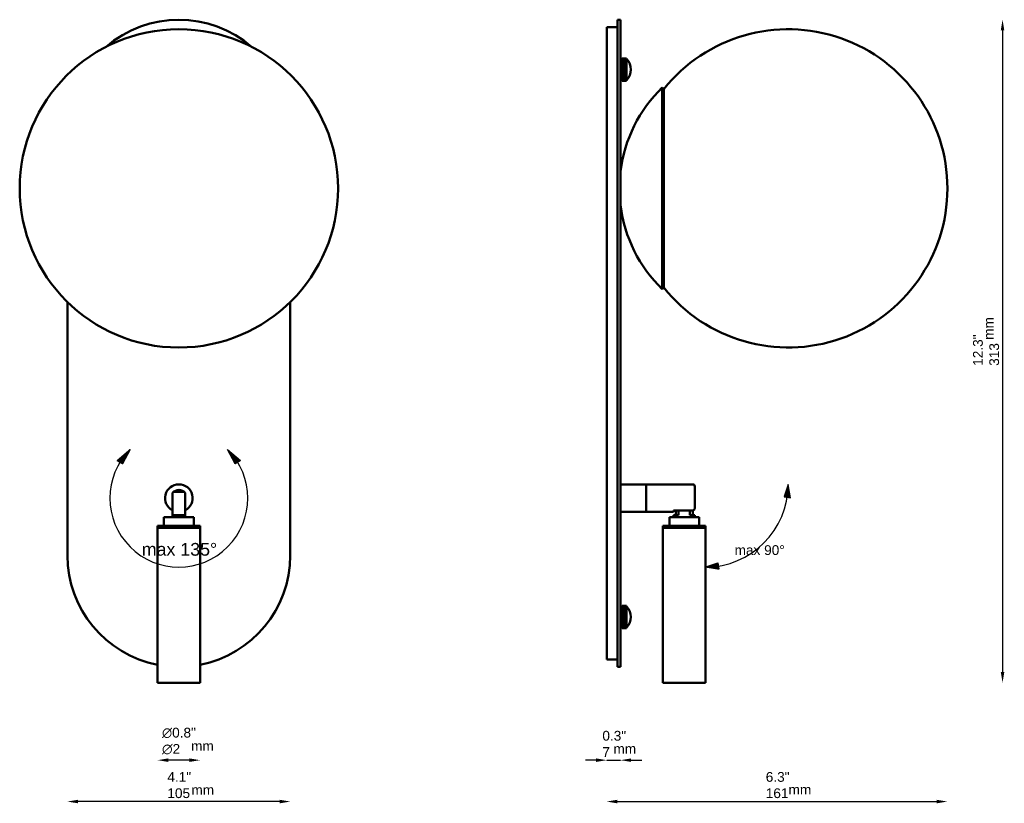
# Model space of a CAD drawing. Header units: millimetres. Extents: x 186 to 650, y 137 to 506.
import ezdxf

# ---------------------------------------------------------------- set-up
doc = ezdxf.new("R2010")
doc.units = ezdxf.units.MM
doc.header["$LTSCALE"] = 2
for name, color, linetype, lineweight in [('Geometria szkicu (ISO)', 7, 'Continuous', 25), ('Kreskowanie (ISO)', 7, 'Continuous', 18), ('Symbol (ISO)', 7, 'Continuous', 25), ('Widoczne (ISO)', 7, 'Continuous', 50), ('Wymiar (ISO)', 7, 'Continuous', 25)]:
    doc.layers.add(name, color=color, linetype=linetype, lineweight=lineweight)
doc.styles.add('Tekst notatki (ISO)', font='arial.ttf')
doc.dimstyles.new('Domyślne (ISO)', dxfattribs={"dimscale": 2, "dimtxt": 2.3, "dimasz": 2.5, "dimexe": 3.175, "dimexo": 0, "dimgap": 0.762, "dimtad": 1, "dimdec": 1, "dimlfac": 0.03937, "dimzin": 0, "dimdsep": 46, "dimtxsty": 'Tekst notatki (ISO)', "dimcen": 0.09, "dimdle": 10, "dimclrd": 256, "dimclre": 256, "dimclrt": 256, "dimazin": 0, "dimtfac": 1, "dimtmove": 0, "dimatfit": 3, "dimfxl": 0, "dimtolj": 1, "dimlwd": -1, "dimlwe": -1, "dimarcsym": 0})
pattern_1 = [(45, (0, 0), (-0.0224506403, 0.0224506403), [])]

# ---------------------------------------------------------------- blocks, each defined once
blk = doc.blocks.new('*D4')
at = {"layer": 'Defpoints', "color": 0, "transparency": 16777216}
for p in [(208.67, 253.69), (313.67, 253.69), (208.67, 137.69)]:
    blk.add_point(p, dxfattribs=at)
at = {"layer": 'Wymiar (ISO)', "transparency": 16777216}
blk.add_line((308.67, 137.69), (213.67, 137.69), dxfattribs=at)
for points in [[(213.67, 138.53), (213.67, 136.86), (208.67, 137.69)], [(308.67, 138.53), (308.67, 136.86), (313.67, 137.69)]]:
    blk.add_solid(points, dxfattribs=at)
at = {"layer": 'Wymiar (ISO)', "transparency": 16777216, "insert": (255.75, 151.6), "char_height": 4.6, "attachment_point": 1, "style": 'Tekst notatki (ISO)'}
blk.add_mtext('\\A1;4.1"\\P105', dxfattribs=at)
blk = doc.blocks.new('*D5')
at = {"layer": 'Defpoints', "color": 0, "transparency": 16777216}
for p in [(623.31, 426.69), (462.8, 253.69), (623.31, 137.69)]:
    blk.add_point(p, dxfattribs=at)
at = {"layer": 'Wymiar (ISO)', "transparency": 16777216}
blk.add_line((467.8, 137.69), (618.31, 137.69), dxfattribs=at)
for points in [[(467.8, 138.53), (467.8, 136.86), (462.8, 137.69)], [(618.31, 138.53), (618.31, 136.86), (623.31, 137.69)]]:
    blk.add_solid(points, dxfattribs=at)
at = {"layer": 'Wymiar (ISO)', "transparency": 16777216, "insert": (537.72, 151.6), "char_height": 4.6, "attachment_point": 1, "style": 'Tekst notatki (ISO)'}
blk.add_mtext('\\A1;6.3"\\P161', dxfattribs=at)
blk = doc.blocks.new('*D6')
at = {"layer": 'Defpoints', "color": 0, "transparency": 16777216}
for p in [(462.8, 204.69), (469.3, 201.19), (469.3, 157.19)]:
    blk.add_point(p, dxfattribs=at)
at = {"layer": 'Wymiar (ISO)', "transparency": 16777216}
for p, q in [((457.8, 157.19), (452.8, 157.19)), ((462.8, 157.19), (469.3, 157.19)), ((474.3, 157.19), (479.3, 157.19))]:
    blk.add_line(p, q, dxfattribs=at)
for points in [[(457.8, 158.03), (457.8, 156.36), (462.8, 157.19)], [(474.3, 158.03), (474.3, 156.36), (469.3, 157.19)]]:
    blk.add_solid(points, dxfattribs=at)
at = {"layer": 'Wymiar (ISO)', "transparency": 16777216, "insert": (460.73, 171), "char_height": 4.6, "attachment_point": 1, "style": 'Tekst notatki (ISO)'}
blk.add_mtext('\\A1;0.3"\\P7', dxfattribs=at)
blk = doc.blocks.new('*D7')
at = {"layer": 'Defpoints', "color": 0, "transparency": 16777216}
for p in [(251.17, 193.69), (271.17, 193.69), (251.17, 157.19)]:
    blk.add_point(p, dxfattribs=at)
at = {"layer": 'Wymiar (ISO)', "transparency": 16777216}
blk.add_line((266.17, 157.19), (256.17, 157.19), dxfattribs=at)
for points in [[(256.17, 158.03), (256.17, 156.36), (251.17, 157.19)], [(266.17, 158.03), (266.17, 156.36), (271.17, 157.19)]]:
    blk.add_solid(points, dxfattribs=at)
at = {"layer": 'Wymiar (ISO)', "transparency": 16777216, "insert": (253.23, 172.47), "char_height": 4.6, "attachment_point": 1, "style": 'Tekst notatki (ISO)'}
blk.add_mtext('\\A1;{\\fAIGDT|b0|i0;\\ln}\\fArial|b0|i0;{\\H4.6000;0.8"}\\P∅2', dxfattribs=at)
blk = doc.blocks.new('*D8')
at = {"layer": 'Defpoints', "color": 0, "transparency": 16777216}
for p in [(469.3, 506.19), (509.3, 193.69), (649.3, 193.69)]:
    blk.add_point(p, dxfattribs=at)
at = {"layer": 'Wymiar (ISO)', "transparency": 16777216}
blk.add_line((649.3, 501.19), (649.3, 198.69), dxfattribs=at)
for points in [[(648.47, 501.19), (650.13, 501.19), (649.3, 506.19)], [(648.47, 198.69), (650.13, 198.69), (649.3, 193.69)]]:
    blk.add_solid(points, dxfattribs=at)
at = {"layer": 'Wymiar (ISO)', "transparency": 16777216, "insert": (635.39, 343.05), "char_height": 4.6, "attachment_point": 1, "rotation": 90, "style": 'Tekst notatki (ISO)'}
blk.add_mtext('\\A1;12.3"\\P313', dxfattribs=at)

msp = doc.modelspace()

# ---------------------------------------------------------------- hatches: boundary and pattern name
at = {"layer": 'Kreskowanie (ISO)'}
h = msp.add_hatch(dxfattribs=at)
h.set_pattern_fill('ANSI31', color=256, scale=0.254, style=0)
h.set_pattern_definition(pattern_1)
edge = h.paths.add_edge_path()
edge.add_line((238.19, 303.67), (232.12, 298.35))
edge.add_line((232.12, 298.35), (233.4, 297.58))
edge.add_arc((261.17, 280.69), 32.5, 135, 148.705, ccw=False)
h = msp.add_hatch(dxfattribs=at)
h.set_pattern_fill('ANSI31', color=256, scale=0.254, style=0)
h.set_pattern_definition(pattern_1)
edge = h.paths.add_edge_path()
edge.add_arc((261.17, 280.69), 32.5, 135, 148.705)
edge.add_line((233.4, 297.58), (234.68, 296.8))
edge.add_line((234.68, 296.8), (238.19, 303.67))
h = msp.add_hatch(dxfattribs=at)
h.set_pattern_fill('ANSI31', color=256, scale=0.254, style=0)
h.set_pattern_definition(pattern_1)
edge = h.paths.add_edge_path()
edge.add_arc((261.17, 280.69), 32.5, 31.3934, 45)
edge.add_line((284.15, 303.67), (290.19, 298.4))
edge.add_line((290.19, 298.4), (288.91, 297.62))
h = msp.add_hatch(dxfattribs=at)
h.set_pattern_fill('ANSI31', color=256, scale=0.254, style=0)
h.set_pattern_definition(pattern_1)
edge = h.paths.add_edge_path()
edge.add_line((284.15, 303.67), (287.63, 296.84))
edge.add_line((287.63, 296.84), (288.91, 297.62))
edge.add_arc((261.17, 280.69), 32.5, 31.3934, 45)
h = msp.add_hatch(dxfattribs=at)
h.set_pattern_fill('ANSI31', color=256, scale=0.254, style=0)
h.set_pattern_definition(pattern_1)
edge = h.paths.add_edge_path()
edge.add_line((548.31, 287.19), (546.35, 281.33))
edge.add_line((546.35, 281.33), (547.83, 281.1))
edge.add_arc((509.3, 287.19), 39.01, 351.0077, 360)
h = msp.add_hatch(dxfattribs=at)
h.set_pattern_fill('ANSI31', color=256, scale=0.254, style=0)
h.set_pattern_definition(pattern_1)
edge = h.paths.add_edge_path()
edge.add_arc((509.3, 287.19), 39.01, 351.0077, 360)
edge.add_line((548.31, 287.19), (549.32, 280.86))
edge.add_line((549.32, 280.86), (547.83, 281.1))
h = msp.add_hatch(dxfattribs=at)
h.set_pattern_fill('ANSI31', color=256, scale=0.254, style=0)
h.set_pattern_definition(pattern_1)
h.paths.add_polyline_path([(515.63, 247.18), (515.16, 250.14), (509.3, 248.18)])

# ---------------------------------------------------------------- linework, layer by layer
at = {"layer": 'Geometria szkicu (ISO)'}
for p, q in [((232.12, 298.35), (238.19, 303.67)), ((238.19, 303.67), (234.68, 296.8)), ((284.15, 303.67), (290.19, 298.4)), ((287.63, 296.84), (284.15, 303.67)), ((234.68, 296.8), (232.12, 298.35)), ((290.19, 298.4), (287.63, 296.84)), ((548.31, 287.19), (546.35, 281.33)), ((549.32, 280.86), (548.31, 287.19)), ((546.35, 281.33), (549.32, 280.86)), ((509.3, 248.18), (515.16, 250.14)), ((515.63, 247.18), (509.3, 248.18)), ((515.16, 250.14), (515.63, 247.18))]:
    msp.add_line(p, q, dxfattribs=at)
for centre, radius, start, end in [((261.17, 280.69), 32.5, 135, 45), ((509.3, 287.19), 39.01, 270, 0)]:
    msp.add_arc(centre, radius, start, end, dxfattribs=at)
at = {"layer": 'Widoczne (ISO)'}
for p, q in [((467.8, 506.19), (467.8, 453.69)), ((469.3, 506.19), (467.8, 506.19)), ((469.3, 453.69), (469.3, 506.19)), ((462.8, 453.69), (462.8, 502.69)), ((462.8, 502.69), (467.8, 502.69)), ((470.1, 487.69), (469.3, 487.69)), ((470.1, 487.95), (470.1, 487.92)), ((472.1, 487.95), (470.1, 487.95)), ((470.1, 487.95), (472.1, 487.95)), ((470.1, 487.95), (470.1, 487.95)), ((470.1, 487.92), (472.1, 487.92)), ((470.1, 487.91), (470.1, 487.92)), ((470.1, 487.91), (470.1, 487.83)), ((472.1, 487.91), (470.1, 487.91)), ((470.1, 487.83), (472.1, 487.83)), ((470.1, 487.82), (470.1, 487.83)), ((470.1, 487.82), (470.1, 487.69)), ((472.1, 487.82), (470.1, 487.82)), ((470.1, 487.69), (472.1, 487.69)), ((470.1, 487.67), (470.1, 487.69)), ((470.1, 487.67), (470.1, 487.49)), ((472.1, 487.67), (470.1, 487.67)), ((470.1, 487.49), (472.1, 487.49)), ((470.1, 487.47), (470.1, 487.49)), ((470.1, 487.47), (470.1, 487.24)), ((472.1, 487.47), (470.1, 487.47)), ((470.1, 487.24), (472.1, 487.24)), ((470.1, 487.22), (470.1, 487.24)), ((470.1, 487.22), (470.1, 486.94)), ((472.1, 487.22), (470.1, 487.22)), ((472.1, 487.92), (472.1, 487.95)), ((472.1, 487.95), (472.1, 487.95)), ((472.1, 487.91), (472.1, 487.92)), ((472.1, 487.83), (472.1, 487.91)), ((472.1, 487.82), (472.1, 487.83)), ((472.1, 487.69), (472.1, 487.82)), ((472.1, 487.67), (472.1, 487.69)), ((472.1, 487.49), (472.1, 487.67)), ((472.1, 487.47), (472.1, 487.49)), ((472.1, 487.24), (472.1, 487.47)), ((472.1, 487.22), (472.1, 487.24)), ((472.1, 486.94), (472.1, 487.22)), ((470.1, 486.94), (472.1, 486.94)), ((470.1, 486.91), (470.1, 486.94)), ((470.1, 486.91), (470.1, 486.59)), ((472.1, 486.91), (470.1, 486.91)), ((470.1, 486.59), (472.1, 486.59)), ((470.1, 486.56), (470.1, 486.59)), ((470.1, 486.56), (470.1, 486.2)), ((472.1, 486.56), (470.1, 486.56)), ((470.1, 486.2), (472.1, 486.2)), ((470.1, 486.17), (470.1, 486.2)), ((470.1, 486.17), (470.1, 485.78)), ((472.1, 486.17), (470.1, 486.17)), ((470.1, 485.78), (472.1, 485.78)), ((470.1, 485.73), (470.1, 485.78)), ((470.1, 485.73), (470.1, 485.31)), ((472.1, 485.73), (470.1, 485.73)), ((470.1, 485.31), (472.1, 485.31)), ((470.1, 485.27), (470.1, 485.31)), ((470.1, 485.27), (470.1, 484.82)), ((472.1, 485.27), (470.1, 485.27)), ((470.1, 484.82), (472.1, 484.82)), ((470.1, 484.78), (470.1, 484.82)), ((470.1, 484.78), (470.1, 484.31)), ((472.1, 484.78), (470.1, 484.78)), ((470.1, 484.31), (472.1, 484.31)), ((470.1, 484.26), (470.1, 484.31)), ((470.1, 484.26), (470.1, 483.78)), ((472.1, 484.26), (470.1, 484.26)), ((470.1, 483.78), (472.1, 483.78)), ((470.1, 483.73), (470.1, 483.78)), ((470.1, 483.73), (470.1, 483.23)), ((472.1, 483.73), (470.1, 483.73)), ((470.1, 483.23), (472.1, 483.23)), ((470.1, 483.2), (470.1, 483.23)), ((470.1, 483.18), (470.1, 483.2)), ((470.1, 483.2), (472.1, 483.2)), ((470.1, 483.2), (470.1, 483.18)), ((470.1, 483.18), (470.1, 482.68)), ((472.1, 483.18), (470.1, 483.18)), ((470.1, 482.68), (472.1, 482.68)), ((470.1, 482.67), (470.1, 482.68)), ((470.1, 482.65), (470.1, 482.67)), ((470.1, 482.67), (472.1, 482.67)), ((470.1, 482.67), (470.1, 482.65)), ((470.1, 482.65), (470.1, 482.63)), ((472.1, 482.65), (470.1, 482.65)), ((470.1, 482.63), (470.1, 482.13)), ((472.1, 482.63), (470.1, 482.63)), ((472.1, 486.91), (472.1, 486.94)), ((472.1, 486.59), (472.1, 486.91)), ((472.1, 486.56), (472.1, 486.59)), ((472.1, 486.2), (472.1, 486.56)), ((472.1, 486.17), (472.1, 486.2)), ((472.1, 485.78), (472.1, 486.17)), ((472.1, 485.73), (472.1, 485.78)), ((472.1, 485.31), (472.1, 485.73)), ((472.1, 485.27), (472.1, 485.31)), ((472.1, 484.82), (472.1, 485.27)), ((472.1, 484.78), (472.1, 484.82)), ((472.1, 484.31), (472.1, 484.78)), ((472.1, 484.26), (472.1, 484.31)), ((472.1, 483.78), (472.1, 484.26)), ((472.1, 483.73), (472.1, 483.78)), ((472.1, 483.23), (472.1, 483.73)), ((472.1, 483.2), (472.1, 483.23)), ((472.1, 483.2), (472.1, 483.18)), ((472.1, 482.68), (472.1, 483.18)), ((472.1, 482.67), (472.1, 482.68)), ((472.1, 482.67), (472.1, 482.65)), ((472.1, 482.65), (472.1, 482.63)), ((472.1, 482.13), (472.1, 482.63)), ((470.1, 482.13), (470.1, 482.13)), ((470.1, 482.13), (472.1, 482.13)), ((470.1, 482.13), (470.1, 482.09)), ((472.1, 482.13), (470.1, 482.13)), ((470.1, 482.13), (470.1, 482.13)), ((470.1, 482.09), (470.1, 481.59)), ((472.1, 482.09), (470.1, 482.09)), ((470.1, 481.59), (472.1, 481.59)), ((470.1, 481.59), (470.1, 481.54)), ((470.1, 481.54), (470.1, 481.06)), ((472.1, 481.54), (470.1, 481.54)), ((470.1, 481.06), (472.1, 481.06)), ((470.1, 481.06), (470.1, 481.01)), ((470.1, 481.01), (470.1, 480.55)), ((472.1, 481.01), (470.1, 481.01)), ((470.1, 480.55), (472.1, 480.55)), ((470.1, 480.55), (470.1, 480.5)), ((470.1, 480.5), (470.1, 480.06)), ((472.1, 480.5), (470.1, 480.5)), ((470.1, 480.06), (472.1, 480.06)), ((470.1, 480.06), (470.1, 480.01)), ((470.1, 480.01), (470.1, 479.6)), ((472.1, 480.01), (470.1, 480.01)), ((470.1, 479.6), (472.1, 479.6)), ((470.1, 479.6), (470.1, 479.56)), ((470.1, 479.56), (470.1, 479.17)), ((472.1, 479.56), (470.1, 479.56)), ((470.1, 479.17), (472.1, 479.17)), ((470.1, 479.17), (470.1, 479.13)), ((470.1, 479.13), (470.1, 478.78)), ((472.1, 479.13), (470.1, 479.13)), ((470.1, 478.78), (472.1, 478.78)), ((470.1, 478.78), (470.1, 478.75)), ((470.1, 478.75), (470.1, 478.44)), ((472.1, 478.75), (470.1, 478.75)), ((470.1, 478.44), (472.1, 478.44)), ((470.1, 478.44), (470.1, 478.41)), ((470.1, 478.41), (470.1, 478.14)), ((472.1, 478.41), (470.1, 478.41)), ((470.1, 478.14), (472.1, 478.14)), ((470.1, 478.14), (470.1, 478.11)), ((470.1, 478.11), (470.1, 477.89)), ((472.1, 478.11), (470.1, 478.11)), ((470.1, 477.89), (472.1, 477.89)), ((470.1, 477.89), (470.1, 477.87)), ((472.1, 482.13), (472.1, 482.09)), ((472.1, 482.13), (472.1, 482.13)), ((472.1, 481.59), (472.1, 482.09)), ((472.1, 481.59), (472.1, 481.54)), ((472.1, 481.06), (472.1, 481.54)), ((472.1, 481.06), (472.1, 481.01)), ((472.1, 480.55), (472.1, 481.01)), ((472.1, 480.55), (472.1, 480.5)), ((472.1, 480.06), (472.1, 480.5)), ((472.1, 480.06), (472.1, 480.01)), ((472.1, 479.6), (472.1, 480.01)), ((472.1, 479.6), (472.1, 479.56)), ((472.1, 479.17), (472.1, 479.56)), ((472.1, 479.17), (472.1, 479.13)), ((472.1, 478.78), (472.1, 479.13)), ((472.1, 478.78), (472.1, 478.75)), ((472.1, 478.44), (472.1, 478.75)), ((472.1, 478.44), (472.1, 478.41)), ((472.1, 478.14), (472.1, 478.41)), ((472.1, 478.14), (472.1, 478.11)), ((472.1, 477.89), (472.1, 478.11)), ((472.1, 477.89), (472.1, 477.87)), ((470.1, 477.69), (469.3, 477.69)), ((470.1, 477.87), (470.1, 477.69)), ((472.1, 477.87), (470.1, 477.87)), ((470.1, 477.69), (472.1, 477.69)), ((470.1, 477.69), (470.1, 477.68)), ((470.1, 477.68), (470.1, 477.55)), ((472.1, 477.68), (470.1, 477.68)), ((470.1, 477.55), (472.1, 477.55)), ((470.1, 477.55), (470.1, 477.54)), ((470.1, 477.54), (470.1, 477.47)), ((472.1, 477.54), (470.1, 477.54)), ((470.1, 477.47), (472.1, 477.47)), ((470.1, 477.47), (470.1, 477.46)), ((470.1, 477.46), (470.1, 477.44)), ((472.1, 477.46), (470.1, 477.46)), ((470.1, 477.44), (472.1, 477.44)), ((472.1, 477.69), (472.1, 477.87)), ((472.1, 477.69), (472.1, 477.68)), ((472.1, 477.55), (472.1, 477.68)), ((472.1, 477.55), (472.1, 477.54)), ((472.1, 477.47), (472.1, 477.54)), ((472.1, 477.47), (472.1, 477.46)), ((472.1, 477.44), (472.1, 477.46)), ((488.99, 474.19), (488.99, 379.19)), ((489.69, 473.47), (488.99, 474.19)), ((489.69, 473.47), (489.69, 379.91)), ((462.8, 453.69), (462.8, 253.69)), ((467.8, 253.69), (467.8, 453.69)), ((469.3, 453.69), (469.3, 253.69)), ((489.69, 379.91), (488.99, 379.19)), ((208.67, 373.13), (208.67, 253.69)), ((313.67, 253.69), (313.67, 373.13)), ((258.17, 276.08), (258.17, 283.19)), ((263.64, 283.69), (258.7, 283.69)), ((264.17, 283.19), (264.17, 276.08)), ((481.3, 287.19), (469.3, 287.19)), ((481.3, 274.19), (481.3, 287.19)), ((481.3, 287.19), (503.3, 287.19)), ((481.3, 287.19), (481.3, 274.19)), ((504.3, 286.19), (504.3, 276.08)), ((258.17, 274.93), (258.17, 276.08)), ((258.17, 274.93), (258.17, 272.69)), ((264.17, 276.08), (264.17, 274.93)), ((264.17, 272.69), (264.17, 274.93)), ((481.3, 274.19), (469.3, 274.19)), ((481.3, 274.19), (494.3, 274.19)), ((494.3, 274.93), (494.3, 274.19)), ((494.3, 274.93), (503.3, 274.93)), ((495.3, 272.69), (495.3, 274.93)), ((496.65, 272.69), (496.65, 274.93)), ((501.95, 274.93), (501.95, 272.69)), ((503.3, 272.69), (503.3, 274.93)), ((268.17, 271.69), (254.17, 271.69)), ((254.17, 271.69), (254.17, 267.69)), ((258.17, 272.69), (264.17, 272.69)), ((258.17, 272.69), (258.17, 271.69)), ((264.17, 272.69), (264.17, 271.69)), ((268.17, 271.69), (268.17, 267.69)), ((506.3, 271.69), (492.3, 271.69)), ((492.3, 271.69), (492.3, 267.69)), ((494.3, 272.69), (495.3, 272.69)), ((494.3, 272.69), (494.3, 271.69)), ((495.3, 272.69), (495.3, 271.69)), ((496.65, 272.69), (495.3, 272.69)), ((503.3, 272.69), (501.95, 272.69)), ((503.3, 272.69), (504.3, 272.69)), ((503.3, 272.69), (503.3, 271.69)), ((504.3, 272.69), (504.3, 271.69)), ((506.3, 271.69), (506.3, 267.69)), ((271.17, 267.69), (251.17, 267.69)), ((251.17, 267.69), (251.17, 266.69)), ((251.17, 266.69), (271.17, 266.69)), ((271.17, 266.69), (251.17, 266.69)), ((251.17, 266.69), (251.17, 193.69)), ((271.17, 267.69), (271.17, 266.69)), ((271.17, 266.69), (271.17, 193.69)), ((509.3, 267.69), (489.3, 267.69)), ((489.3, 267.69), (489.3, 266.69)), ((489.3, 266.69), (509.3, 266.69)), ((509.3, 266.69), (489.3, 266.69)), ((489.3, 266.69), (489.3, 193.69)), ((509.3, 267.69), (509.3, 266.69)), ((509.3, 266.69), (509.3, 193.69)), ((462.8, 204.69), (462.8, 253.69)), ((467.8, 253.69), (467.8, 201.19)), ((469.3, 201.19), (469.3, 253.69)), ((469.3, 229.69), (470.1, 229.69)), ((470.1, 229.94), (472.1, 229.94)), ((470.1, 229.94), (470.1, 229.94)), ((470.1, 229.94), (470.1, 229.89)), ((472.1, 229.94), (470.1, 229.94)), ((470.1, 229.89), (472.1, 229.89)), ((470.1, 229.88), (470.1, 229.89)), ((470.1, 229.88), (470.1, 229.78)), ((472.1, 229.88), (470.1, 229.88)), ((470.1, 229.78), (472.1, 229.78)), ((470.1, 229.76), (470.1, 229.78)), ((470.1, 229.76), (470.1, 229.61)), ((472.1, 229.76), (470.1, 229.76)), ((470.1, 229.61), (472.1, 229.61)), ((470.1, 229.59), (470.1, 229.61)), ((470.1, 229.59), (470.1, 229.39)), ((472.1, 229.59), (470.1, 229.59)), ((470.1, 229.39), (472.1, 229.39)), ((470.1, 229.36), (470.1, 229.39)), ((470.1, 229.36), (470.1, 229.11)), ((472.1, 229.36), (470.1, 229.36)), ((470.1, 229.11), (472.1, 229.11)), ((470.1, 229.09), (470.1, 229.11)), ((470.1, 229.09), (470.1, 228.79)), ((472.1, 229.09), (470.1, 229.09)), ((470.1, 228.79), (472.1, 228.79)), ((470.1, 228.76), (470.1, 228.79)), ((470.1, 228.76), (470.1, 228.43)), ((472.1, 228.76), (470.1, 228.76)), ((470.1, 228.43), (472.1, 228.43)), ((470.1, 228.39), (470.1, 228.43)), ((470.1, 228.39), (470.1, 228.02)), ((472.1, 228.39), (470.1, 228.39)), ((470.1, 228.02), (472.1, 228.02)), ((470.1, 227.98), (470.1, 228.02)), ((470.1, 227.98), (470.1, 227.58)), ((472.1, 227.98), (470.1, 227.98)), ((470.1, 227.58), (472.1, 227.58)), ((470.1, 227.53), (470.1, 227.58)), ((470.1, 227.53), (470.1, 227.1)), ((472.1, 227.53), (470.1, 227.53)), ((472.1, 229.94), (472.1, 229.94)), ((472.1, 229.89), (472.1, 229.94)), ((472.1, 229.88), (472.1, 229.89)), ((472.1, 229.78), (472.1, 229.88)), ((472.1, 229.76), (472.1, 229.78)), ((472.1, 229.61), (472.1, 229.76)), ((472.1, 229.59), (472.1, 229.61)), ((472.1, 229.39), (472.1, 229.59)), ((472.1, 229.36), (472.1, 229.39)), ((472.1, 229.11), (472.1, 229.36)), ((472.1, 229.09), (472.1, 229.11)), ((472.1, 228.79), (472.1, 229.09)), ((472.1, 228.76), (472.1, 228.79)), ((472.1, 228.43), (472.1, 228.76)), ((472.1, 228.39), (472.1, 228.43)), ((472.1, 228.02), (472.1, 228.39)), ((472.1, 227.98), (472.1, 228.02)), ((472.1, 227.58), (472.1, 227.98)), ((472.1, 227.53), (472.1, 227.58)), ((472.1, 227.1), (472.1, 227.53)), ((470.1, 227.1), (472.1, 227.1)), ((470.1, 227.06), (470.1, 227.1)), ((470.1, 227.06), (470.1, 226.6)), ((472.1, 227.06), (470.1, 227.06)), ((470.1, 226.6), (472.1, 226.6)), ((470.1, 226.55), (470.1, 226.6)), ((470.1, 226.55), (470.1, 226.08)), ((472.1, 226.55), (470.1, 226.55)), ((470.1, 226.08), (472.1, 226.08)), ((470.1, 226.03), (470.1, 226.08)), ((470.1, 226.03), (470.1, 225.54)), ((472.1, 226.03), (470.1, 226.03)), ((470.1, 225.54), (472.1, 225.54)), ((470.1, 225.49), (470.1, 225.54)), ((470.1, 225.49), (470.1, 224.99)), ((472.1, 225.49), (470.1, 225.49)), ((470.1, 224.99), (472.1, 224.99)), ((470.1, 224.97), (470.1, 224.99)), ((470.1, 224.94), (470.1, 224.97)), ((470.1, 224.97), (472.1, 224.97)), ((470.1, 224.97), (470.1, 224.94)), ((470.1, 224.94), (470.1, 224.44)), ((472.1, 224.94), (470.1, 224.94)), ((470.1, 224.42), (470.1, 224.44)), ((470.1, 224.44), (472.1, 224.44)), ((470.1, 224.44), (470.1, 224.42)), ((470.1, 224.42), (470.1, 224.39)), ((472.1, 224.42), (470.1, 224.42)), ((470.1, 224.39), (470.1, 223.9)), ((472.1, 224.39), (470.1, 224.39)), ((470.1, 223.9), (472.1, 223.9)), ((470.1, 223.9), (470.1, 223.85)), ((470.1, 223.85), (470.1, 223.36)), ((472.1, 223.85), (470.1, 223.85)), ((470.1, 223.36), (472.1, 223.36)), ((470.1, 223.36), (470.1, 223.31)), ((470.1, 223.31), (470.1, 222.83)), ((472.1, 223.31), (470.1, 223.31)), ((470.1, 222.83), (472.1, 222.83)), ((470.1, 222.83), (470.1, 222.79)), ((470.1, 222.79), (470.1, 222.33)), ((472.1, 222.79), (470.1, 222.79)), ((472.1, 227.06), (472.1, 227.1)), ((472.1, 226.6), (472.1, 227.06)), ((472.1, 226.55), (472.1, 226.6)), ((472.1, 226.08), (472.1, 226.55)), ((472.1, 226.03), (472.1, 226.08)), ((472.1, 225.54), (472.1, 226.03)), ((472.1, 225.49), (472.1, 225.54)), ((472.1, 224.99), (472.1, 225.49)), ((472.1, 224.97), (472.1, 224.99)), ((472.1, 224.97), (472.1, 224.94)), ((472.1, 224.44), (472.1, 224.94)), ((472.1, 224.44), (472.1, 224.42)), ((472.1, 224.42), (472.1, 224.39)), ((472.1, 223.9), (472.1, 224.39)), ((472.1, 223.9), (472.1, 223.85)), ((472.1, 223.36), (472.1, 223.85)), ((472.1, 223.36), (472.1, 223.31)), ((472.1, 222.83), (472.1, 223.31)), ((472.1, 222.83), (472.1, 222.79)), ((472.1, 222.33), (472.1, 222.79)), ((469.3, 219.69), (470.1, 219.69)), ((470.1, 222.33), (472.1, 222.33)), ((470.1, 222.33), (470.1, 222.28)), ((470.1, 222.28), (470.1, 221.85)), ((472.1, 222.28), (470.1, 222.28)), ((470.1, 221.85), (472.1, 221.85)), ((470.1, 221.85), (470.1, 221.81)), ((470.1, 221.81), (470.1, 221.41)), ((472.1, 221.81), (470.1, 221.81)), ((470.1, 221.41), (472.1, 221.41)), ((470.1, 221.41), (470.1, 221.37)), ((470.1, 221.37), (470.1, 220.99)), ((472.1, 221.37), (470.1, 221.37)), ((470.1, 220.99), (472.1, 220.99)), ((470.1, 220.99), (470.1, 220.96)), ((470.1, 220.96), (470.1, 220.62)), ((472.1, 220.96), (470.1, 220.96)), ((470.1, 220.62), (472.1, 220.62)), ((470.1, 220.62), (470.1, 220.59)), ((470.1, 220.59), (470.1, 220.3)), ((472.1, 220.59), (470.1, 220.59)), ((470.1, 220.3), (472.1, 220.3)), ((470.1, 220.3), (470.1, 220.27)), ((470.1, 220.27), (470.1, 220.02)), ((472.1, 220.27), (470.1, 220.27)), ((470.1, 220.02), (472.1, 220.02)), ((470.1, 220.02), (470.1, 220)), ((470.1, 220), (470.1, 219.8)), ((472.1, 220), (470.1, 220)), ((470.1, 219.8), (472.1, 219.8)), ((470.1, 219.8), (470.1, 219.78)), ((470.1, 219.78), (470.1, 219.62)), ((472.1, 219.78), (470.1, 219.78)), ((470.1, 219.62), (472.1, 219.62)), ((470.1, 219.62), (470.1, 219.61)), ((470.1, 219.61), (470.1, 219.51)), ((472.1, 219.61), (470.1, 219.61)), ((470.1, 219.51), (472.1, 219.51)), ((470.1, 219.51), (470.1, 219.5)), ((470.1, 219.5), (470.1, 219.45)), ((472.1, 219.5), (470.1, 219.5)), ((470.1, 219.45), (472.1, 219.45)), ((470.1, 219.45), (470.1, 219.44)), ((472.1, 219.44), (470.1, 219.44)), ((472.1, 222.33), (472.1, 222.28)), ((472.1, 221.85), (472.1, 222.28)), ((472.1, 221.85), (472.1, 221.81)), ((472.1, 221.41), (472.1, 221.81)), ((472.1, 221.41), (472.1, 221.37)), ((472.1, 220.99), (472.1, 221.37)), ((472.1, 220.99), (472.1, 220.96)), ((472.1, 220.62), (472.1, 220.96)), ((472.1, 220.62), (472.1, 220.59)), ((472.1, 220.3), (472.1, 220.59)), ((472.1, 220.3), (472.1, 220.27)), ((472.1, 220.02), (472.1, 220.27)), ((472.1, 220.02), (472.1, 220)), ((472.1, 219.8), (472.1, 220)), ((472.1, 219.8), (472.1, 219.78)), ((472.1, 219.62), (472.1, 219.78)), ((472.1, 219.62), (472.1, 219.61)), ((472.1, 219.51), (472.1, 219.61)), ((472.1, 219.51), (472.1, 219.5)), ((472.1, 219.45), (472.1, 219.5)), ((472.1, 219.45), (472.1, 219.44)), ((462.8, 204.69), (467.8, 204.69)), ((469.3, 201.19), (467.8, 201.19)), ((251.17, 193.69), (271.17, 193.69)), ((489.3, 193.69), (509.3, 193.69))]:
    msp.add_line(p, q, dxfattribs=at)
msp.add_circle((261.17, 426.69), 75, dxfattribs=at)
for centre, radius, start, end in [((261.17, 453.69), 52.5, 49.0046, 130.9954), ((548.31, 426.69), 75, 218.5822, 141.4178), ((466.85, 482.69), 7.25, 316.3972, 43.6028), ((534.81, 426.69), 66, 133.9705, 173.0379), ((534.81, 426.69), 66, 186.9621, 226.0295), ((261.17, 280.69), 6.5, 297.4864, 242.5136), ((261.17, 280.55), 4, 41.4096, 138.5904), ((503.3, 286.19), 1, 0, 90), ((261.17, 253.69), 52.5, 180, 259.0194), ((261.17, 253.69), 52.5, 280.9806, 0), ((466.85, 224.69), 7.25, 316.3972, 43.6028)]:
    msp.add_arc(centre, radius, start, end, dxfattribs=at)
msp.add_open_spline([(503.3, 274.93), (503.42, 274.93), (503.56, 274.96), (503.78, 275.06), (503.9, 275.14), (504.08, 275.34), (504.17, 275.48), (504.27, 275.75), (504.3, 275.93), (504.3, 276.08)], degree=3, knots=[0, 0, 0, 0, 0.035425, 0.035425, 0.0731199, 0.0731199, 0.1143457, 0.1143457, 0.1602135, 0.1602135, 0.1602135, 0.1602135], dxfattribs=at)

# ---------------------------------------------------------------- texts
at = {"layer": 'Symbol (ISO)', "style": 'Tekst notatki (ISO)'}
msp.add_text('max 90°', height=4.6, dxfattribs=at).set_placement((523.04, 253.9))
at = {"layer": 'Symbol (ISO)', "insert": (640.48, 355.32), "char_height": 4.6, "width": 10.7076, "attachment_point": 1, "rotation": 90, "style": 'Tekst notatki (ISO)'}
msp.add_mtext('\\fArial|b0|i0;mm', dxfattribs=at)
at = {"layer": 'Symbol (ISO)', "attachment_point": 1, "style": 'Tekst notatki (ISO)'}
for s, insert, char_height, width in [('\\fArial|b0|i0;{\\H6.0000;max 135°}', (243.7, 259.57), 6, 35.497), ('\\fArial|b0|i0;mm', (266.92, 166.2), 4.6, 10.7076), ('\\fArial|b0|i0;mm', (465.95, 164.85), 4.6, 10.7076), ('\\fArial|b0|i0;mm', (267.08, 145.48), 4.6, 10.7076), ('\\fArial|b0|i0;mm', (548.46, 145.62), 4.6, 10.7076)]:
    msp.add_mtext(s, dxfattribs=dict(at, insert=insert, char_height=char_height, width=width))

# ---------------------------------------------------------------- dimensions: what is measured, and where the dimension line sits
at = {"layer": 'Wymiar (ISO)'}
for base, p1, p2, angle, text, override, picture, middle in [((649.3, 193.69), (469.3, 506.19), (509.3, 193.69), 90, '<>"\\P313', {"dimgap": 0.762, "dimdec": 1, "dimlfac": 0.03937, "dimpost": '\\X', "dimse1": 1, "dimse2": 1, "dimtol": 0, "dimlim": 0, "dimtp": 0, "dimtm": 0, "dimtdec": 1, "dimtofl": 0, "dimatfit": 1, "dimtvp": -0.25}, '*D8', (649.3, 349.94)), ((623.31, 137.69), (462.8, 253.69), (623.31, 426.69), 180, '<>"\\P161', {"dimgap": 0.762, "dimdec": 1, "dimlfac": 0.03937, "dimpost": '\\X', "dimse1": 1, "dimse2": 1, "dimtol": 0, "dimlim": 0, "dimtp": 0, "dimtm": 0, "dimtdec": 2, "dimtofl": 0, "dimatfit": 1, "dimtvp": -0.25}, '*D5', (543.06, 137.69)), ((469.3, 157.19), (462.8, 204.69), (469.3, 201.19), 180, '<>"\\P7', {"dimgap": 0.762, "dimdec": 1, "dimlfac": 0.03937, "dimpost": '\\X', "dimse1": 1, "dimse2": 1, "dimtol": 0, "dimlim": 0, "dimtp": 0, "dimtm": 0, "dimtdec": 1, "dimtofl": 1, "dimatfit": 1, "dimtvp": -0.25}, '*D6', (466.05, 157.19)), ((251.17, 157.19), (271.17, 193.69), (251.17, 193.69), 180, '{\\fAIGDT|b0|i0;\\ln}\\fArial|b0|i0;{\\H4.6000;<>"}\\P∅2', {"dimgap": 0.762, "dimdec": 1, "dimlfac": 0.03937, "dimpost": '\\X', "dimse1": 1, "dimse2": 1, "dimtol": 0, "dimlim": 0, "dimtp": 0, "dimtm": 0, "dimtdec": 2, "dimtofl": 0, "dimatfit": 1, "dimtvp": -0.25}, '*D7', (261.17, 157.19))]:
    dim = msp.add_linear_dim(base=base, p1=p1, p2=p2, angle=angle, text=text, dimstyle='Domyślne (ISO)', override=override, dxfattribs=at)
    dim.commit()
    dim.dimension.update_dxf_attribs({"geometry": picture, "text_midpoint": middle, "dimtype": 160})
dim = msp.add_linear_dim(base=(208.67, 137.69), p1=(313.67, 253.69), p2=(208.67, 253.69), text='<>"\\P105', dimstyle='Domyślne (ISO)', override={"dimgap": 0.762, "dimdec": 1, "dimlfac": 0.03937, "dimpost": '\\X', "dimse1": 1, "dimse2": 1, "dimtol": 0, "dimlim": 0, "dimtp": 0, "dimtm": 0, "dimtdec": 2, "dimtofl": 0, "dimatfit": 1, "dimtvp": -0.25}, dxfattribs=at)
dim.commit()
dim.dimension.update_dxf_attribs({"geometry": '*D4', "text_midpoint": (261.17, 137.69), "dimtype": 160})

doc.saveas('drawing.dxf')
